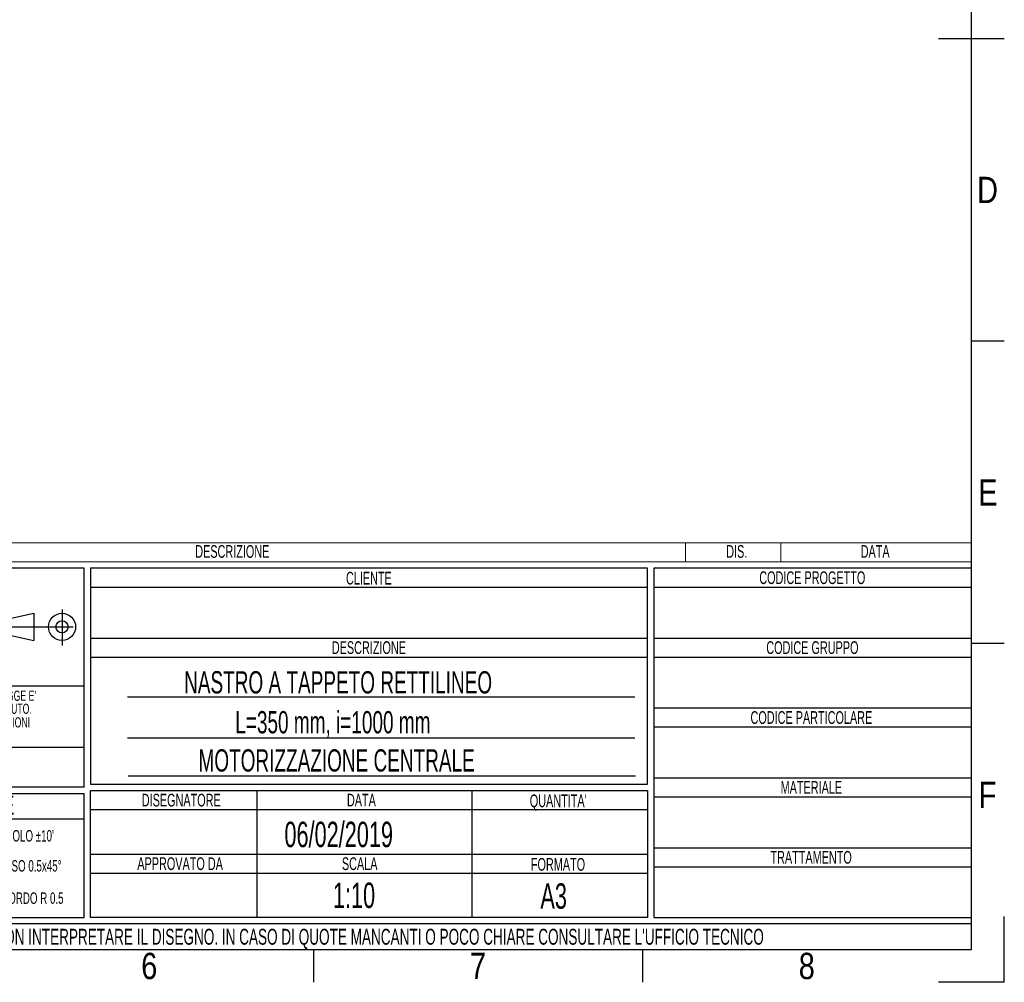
# Model space of a CAD drawing. Header units: millimetres. Extents: x 0 to 420, y 0 to 297.
# Tile 21 of 22: x 265 to 420, y 0 to 151. Entities that reach past the tile are written whole.
import ezdxf
from ezdxf.enums import TextEntityAlignment as Align

# ---------------------------------------------------------------- set-up
doc = ezdxf.new("R2010")
doc.units = ezdxf.units.MM
doc.linetypes.add('CENTERX2', pattern=[20.32, 12.7, -2.54, 2.54, -2.54])
doc.layers.add('CARTIGLIO', color=140, linetype='Continuous')
doc.styles.add('SLDTEXTSTYLE0', font='TXT', dxfattribs={"width": 0.638298})
doc.styles.add('SLDTEXTSTYLE1', font='TXT', dxfattribs={"width": 0.675})
doc.styles.add('SLDTEXTSTYLE2', font='TXT', dxfattribs={"width": 0.821468})

# ---------------------------------------------------------------- blocks, each defined once
blk = doc.blocks.new('SW_NOTE_0')
at = {"layer": 'CARTIGLIO', "color": 0, "insert": (7.53, 2.58), "char_height": 2, "attachment_point": 2, "style": 'SLDTEXTSTYLE0'}
blk.add_mtext('TRATTAMENTO', dxfattribs=at)
blk = doc.blocks.new('SW_NOTE_0_1')
at = {"layer": 'CARTIGLIO', "color": 0, "insert": (85.41, 3.22), "char_height": 2.5, "attachment_point": 2, "style": 'SLDTEXTSTYLE0'}
blk.add_mtext("ATTENZIONE: NON INTERPRETARE IL DISEGNO. IN CASO DI QUOTE MANCANTI O POCO CHIARE CONSULTARE L'UFFICIO TECNICO", dxfattribs=at)
blk = doc.blocks.new('SW_NOTE_0_2')
at = {"layer": 'CARTIGLIO', "color": 0, "insert": (3.51, 2.58), "char_height": 2, "attachment_point": 2, "style": 'SLDTEXTSTYLE0'}
blk.add_mtext('SCALA', dxfattribs=at)
blk = doc.blocks.new('SW_NOTE_0_3')
at = {"layer": 'CARTIGLIO', "color": 0, "insert": (8.67, 2.58), "char_height": 2, "attachment_point": 2, "style": 'SLDTEXTSTYLE0'}
blk.add_mtext('APPROVATO DA', dxfattribs=at)
blk = doc.blocks.new('SW_NOTE_0_4')
at = {"layer": 'CARTIGLIO', "color": 0, "insert": (5.4, 2.58), "char_height": 2, "attachment_point": 2, "style": 'SLDTEXTSTYLE0'}
blk.add_mtext('FORMATO', dxfattribs=at)
blk = doc.blocks.new('SW_NOTE_0_5')
at = {"layer": 'CARTIGLIO', "color": 0, "insert": (7.61, 2.58), "char_height": 2, "attachment_point": 2, "style": 'SLDTEXTSTYLE0'}
blk.add_mtext('DISEGNATORE', dxfattribs=at)
blk = doc.blocks.new('SW_NOTE_0_6')
at = {"layer": 'CARTIGLIO', "color": 0, "insert": (2.85, 2.58), "char_height": 2, "attachment_point": 2, "style": 'SLDTEXTSTYLE0'}
blk.add_mtext('DATA', dxfattribs=at)
blk = doc.blocks.new('SW_NOTE_0_7')
at = {"layer": 'CARTIGLIO', "color": 0, "insert": (5.56, 2.58), "char_height": 2, "attachment_point": 2, "style": 'SLDTEXTSTYLE0'}
blk.add_mtext("QUANTITA'", dxfattribs=at)
blk = doc.blocks.new('SW_NOTE_0_8')
at = {"layer": 'CARTIGLIO', "color": 0, "insert": (7.1, 2.58), "char_height": 2, "attachment_point": 2, "style": 'SLDTEXTSTYLE0'}
blk.add_mtext('DESCRIZIONE', dxfattribs=at)
blk = doc.blocks.new('SW_NOTE_0_9')
at = {"layer": 'CARTIGLIO', "color": 0, "insert": (4.23, 2.58), "char_height": 2, "attachment_point": 2, "style": 'SLDTEXTSTYLE0'}
blk.add_mtext('CLIENTE', dxfattribs=at)
blk = doc.blocks.new('SW_NOTE_0_10')
at = {"layer": 'CARTIGLIO', "color": 0, "insert": (5.69, 2.58), "char_height": 2, "attachment_point": 2, "style": 'SLDTEXTSTYLE0'}
blk.add_mtext('MATERIALE', dxfattribs=at)
blk = doc.blocks.new('SW_NOTE_0_11')
at = {"layer": 'CARTIGLIO', "color": 0, "insert": (12.15, 2.58), "char_height": 2, "attachment_point": 2, "style": 'SLDTEXTSTYLE0'}
blk.add_mtext('CODICE PARTICOLARE', dxfattribs=at)
blk = doc.blocks.new('SW_NOTE_0_12')
at = {"layer": 'CARTIGLIO', "color": 0, "insert": (9.55, 2.58), "char_height": 2, "attachment_point": 2, "style": 'SLDTEXTSTYLE0'}
blk.add_mtext('CODICE GRUPPO', dxfattribs=at)
blk = doc.blocks.new('SW_NOTE_0_13')
at = {"layer": 'CARTIGLIO', "color": 0, "insert": (10.69, 2.58), "char_height": 2, "attachment_point": 2, "style": 'SLDTEXTSTYLE0'}
blk.add_mtext('CODICE PROGETTO', dxfattribs=at)
blk = doc.blocks.new('SW_NOTE_0_14')
at = {"layer": 'CARTIGLIO', "color": 0, "insert": (6.68, 2.32), "char_height": 1.8, "attachment_point": 2, "style": 'SLDTEXTSTYLE0'}
blk.add_mtext("ANGOLO ±10'", dxfattribs=at)
blk = doc.blocks.new('SW_NOTE_0_15')
at = {"layer": 'CARTIGLIO', "color": 0, "insert": (23.94, 3.87), "char_height": 3, "attachment_point": 2, "style": 'SLDTEXTSTYLE0'}
blk.add_mtext('TOLLERANZE DI LAVORAZIONE', dxfattribs=at)
blk = doc.blocks.new('SW_NOTE_0_16')
at = {"layer": 'CARTIGLIO', "color": 0, "insert": (21.07, 5.8), "char_height": 4.5, "attachment_point": 2, "style": 'SLDTEXTSTYLE1'}
blk.add_mtext('CONFIDENZIALE', dxfattribs=at)
blk = doc.blocks.new('SW_NOTE_0_17')
at = {"layer": 'CARTIGLIO', "color": 0, "insert": (28.04, 2.06), "char_height": 1.6, "attachment_point": 2, "style": 'SLDTEXTSTYLE0'}
blk.add_mtext('DISEGNO ESEGUITO CON CAD NON SONO AMMESSE VARIAZIONI', dxfattribs=at)
blk = doc.blocks.new('SW_NOTE_0_18')
at = {"layer": 'CARTIGLIO', "color": 0, "insert": (27.34, 2.06), "char_height": 1.6, "attachment_point": 2, "style": 'SLDTEXTSTYLE0'}
blk.add_mtext('VIETATO RIPRODURRE O COMUNICARNE A TERZI IL CONTENUTO.', dxfattribs=at)
blk = doc.blocks.new('SW_NOTE_0_19')
at = {"layer": 'CARTIGLIO', "color": 0, "insert": (7.59, 2.32), "char_height": 1.8, "attachment_point": 2, "style": 'SLDTEXTSTYLE0'}
blk.add_mtext('SMUSSO 0.5x45°', dxfattribs=at)
blk = doc.blocks.new('SW_NOTE_0_21')
at = {"layer": 'CARTIGLIO', "color": 0, "char_height": 1.6, "attachment_point": 2, "style": 'SLDTEXTSTYLE0'}
for s, insert in [("DISEGNO DI PROPRIETA'", (10.28, 2.06)), ('ALUSIC srl', (25.45, 2.06)), (". A TERMINI DI LEGGE E'", (39.41, 2.06))]:
    blk.add_mtext(s, dxfattribs=dict(at, insert=insert))
blk = doc.blocks.new('SW_NOTE_0_22')
at = {"layer": 'CARTIGLIO', "color": 0, "insert": (8.57, 2.32), "char_height": 1.8, "attachment_point": 2, "style": 'SLDTEXTSTYLE0'}
blk.add_mtext('RACCORDO R 0.5', dxfattribs=at)
blk = doc.blocks.new('SW_NOTE_0_28')
at = {"layer": 'CARTIGLIO', "color": 0, "insert": (2.85, 2.58), "char_height": 2, "attachment_point": 2, "style": 'SLDTEXTSTYLE0'}
blk.add_mtext('DATA', dxfattribs=at)
blk = doc.blocks.new('SW_NOTE_0_29')
at = {"layer": 'CARTIGLIO', "color": 0, "insert": (7.1, 2.58), "char_height": 2, "attachment_point": 2, "style": 'SLDTEXTSTYLE0'}
blk.add_mtext('DESCRIZIONE', dxfattribs=at)
blk = doc.blocks.new('SW_NOTE_0_30')
at = {"layer": 'CARTIGLIO', "color": 0, "insert": (1.97, 2.58), "char_height": 2, "attachment_point": 2, "style": 'SLDTEXTSTYLE0'}
blk.add_mtext('DIS.', dxfattribs=at)
blk = doc.blocks.new('Cartiglio ALUSIC')
at = {"color": 161, "linetype": 'Continuous', "lineweight": 18}
for p, q in [((113.97, 154), (313.62, 154)), ((268.62, 154), (268.62, 151)), ((283.62, 154), (283.62, 151)), ((313.62, 151), (313.62, 154)), ((113.97, 151), (313.62, 151))]:
    blk.add_line(p, q, dxfattribs=at)
at = {"layer": 'CARTIGLIO'}
for p, q in [((173.97, 150), (113.97, 150)), ((173.97, 115.55), (173.97, 150)), ((262.62, 150), (174.97, 150)), ((174.97, 150), (174.97, 116)), ((262.62, 116), (262.62, 150)), ((313.62, 150), (263.62, 150)), ((263.62, 150), (263.62, 95)), ((313.62, 95), (313.62, 150)), ((174.97, 147), (262.62, 147)), ((263.62, 147), (313.62, 147)), ((160.56, 141.71), (166.06, 142.89)), ((166.06, 142.89), (166.06, 138.61)), ((160.56, 139.79), (166.06, 138.61)), ((174.97, 139), (262.62, 139)), ((263.62, 139), (313.62, 139)), ((174.97, 136), (262.62, 136)), ((263.62, 136), (313.62, 136)), ((113.97, 131.5), (173.97, 131.5)), ((260.62, 129.67), (180.8, 129.67)), ((263.62, 128), (313.62, 128)), ((263.62, 125), (313.62, 125)), ((180.8, 123.31), (260.62, 123.31)), ((173.97, 121.76), (113.97, 121.76)), ((180.92, 117.32), (260.74, 117.32)), ((263.62, 117), (313.62, 117)), ((173.97, 115.55), (113.97, 115.55)), ((174.97, 116), (262.62, 116)), ((174.97, 115), (262.62, 115)), ((174.97, 95), (174.97, 115)), ((201.14, 115), (201.14, 95)), ((234.97, 115), (234.97, 95)), ((262.62, 115), (262.62, 95)), ((113.97, 114.55), (173.97, 114.55)), ((173.97, 95), (173.97, 114.55)), ((263.62, 114), (313.62, 114)), ((174.97, 112), (262.62, 112)), ((173.96, 110.49), (113.96, 110.49)), ((263.62, 106), (313.62, 106)), ((174.97, 105), (262.62, 105)), ((263.62, 103), (313.62, 103)), ((174.97, 102), (262.62, 102)), ((113.97, 95), (173.97, 95)), ((262.62, 95), (174.97, 95)), ((263.62, 95), (313.62, 95)), ((313.62, 94), (113.97, 94)), ((313.62, 90), (313.62, 94)), ((113.97, 90), (313.62, 90))]:
    blk.add_line(p, q, dxfattribs=at)
at = {"layer": 'CARTIGLIO', "linetype": 'CENTERX2'}
for p, q in [((170.49, 143.5), (170.49, 137.84)), ((159.56, 140.75), (173.38, 140.75))]:
    blk.add_line(p, q, dxfattribs=at)
at = {"layer": 'CARTIGLIO', "linetype": 'Continuous'}
blk.add_line((113.97, 90), (313.62, 90), dxfattribs=at)
at = {"layer": 'CARTIGLIO'}
for radius in [2.14, 0.957]:
    blk.add_circle((170.49, 140.75), radius, dxfattribs=at)
at = {"layer": 'CARTIGLIO', "color": 140}
for name, p in [('SW_NOTE_0_29', (190.19, 151.04)), ('SW_NOTE_0_30', (274.72, 151.04)), ('SW_NOTE_0_28', (295.62, 151.04)), ('SW_NOTE_0_9', (214.56, 146.84)), ('SW_NOTE_0_13', (277.89, 146.91)), ('SW_NOTE_0_8', (211.69, 135.91)), ('SW_NOTE_0_12', (279.04, 135.91)), ('SW_NOTE_0_21', (118.97, 128.66)), ('SW_NOTE_0_18', (116.35, 126.61)), ('SW_NOTE_0_11', (276.28, 124.91)), ('SW_NOTE_0_17', (115.64, 124.47)), ('SW_NOTE_0_16', (122.24, 115.47)), ('SW_NOTE_0_10', (282.74, 113.91)), ('SW_NOTE_0_15', (119.54, 110.32)), ('SW_NOTE_0_5', (181.65, 111.91)), ('SW_NOTE_0_6', (214.76, 111.91)), ('SW_NOTE_0_7', (243.03, 111.8)), ('SW_NOTE_0_14', (157.6, 106.46)), ('SW_NOTE_0', (280.86, 102.91)), ('SW_NOTE_0_19', (156.67, 101.73)), ('SW_NOTE_0_3', (180.41, 101.91)), ('SW_NOTE_0_2', (213.83, 101.91)), ('SW_NOTE_0_4', (243.15, 101.8)), ('SW_NOTE_0_22', (155.63, 96.65)), ('SW_NOTE_0_1', (127.63, 90.02))]:
    blk.add_blockref(name, p, dxfattribs=at)
at = {"layer": 'CARTIGLIO', "color": 140, "style": 'SLDTEXTSTYLE0', "width": 0.638298}
for tag, height, p in [('AUTOATTR1', 3.5, (223.45, 133.7)), ('AUTOATTR2', 3.5, (221.93, 127.42)), ('AUTOATTR11', 3.5, (223.14, 121.41)), ('AUTOATTR8', 4, (219.24, 110)), ('AUTOATTR9', 4, (218.12, 100.42)), ('AUTOATTR0', 4, (249.03, 100.31))]:
    blk.add_attdef(tag, text='', height=height, dxfattribs=at).set_placement(p, align=Align.TOP_CENTER)
at = {"layer": 'CARTIGLIO', "color": 140}
for tag in ['AUTOATTR13', 'AUTOATTR12', 'AUTOATTR10', 'AUTOATTR7', 'AUTOATTR6', 'AUTOATTR5', 'AUTOATTR4', 'AUTOATTR3']:
    blk.add_attdef(tag, (0, 0), '', height=4, dxfattribs=at)

msp = doc.modelspace()

# ---------------------------------------------------------------- linework, layer by layer
at = {"layer": 'CARTIGLIO', "linetype": 'Continuous'}
for p, q in [((414.8274, 5.171), (414.8274, 291.8226)), ((409.6532, 148.4968), (420.0016, 148.4968)), ((420.0016, 100.894), (414.8274, 100.894)), ((420.0016, 53.2912), (414.8274, 53.2912)), ((420.0016, -0.0032), (420.0016, 10.3452)), ((5.1801, 5.171), (414.8274, 5.171)), ((215.1758, 5.171), (414.8274, 5.171)), ((311.3431, -0.0032), (311.3431, 5.171)), ((363.0852, -0.0032), (363.0852, 5.171)), ((420.0016, -0.0032), (409.6532, -0.0032))]:
    msp.add_line(p, q, dxfattribs=at)
at = {"layer": 'CARTIGLIO'}
msp.add_line((215.1774, 5.171), (414.8274, 5.171), dxfattribs=at)

# ---------------------------------------------------------------- block references
ref = msp.add_blockref('Cartiglio ALUSIC', (101.2063, -84.828), dxfattribs=at)
ref.add_attrib('AUTOATTR11', 'MOTORIZZAZIONE CENTRALE', dxfattribs={"color": 140, "height": 3.5, "style": 'SLDTEXTSTYLE0', "width": 0.638298}).set_placement((293.1774, 32.1118), align=Align.BOTTOM_LEFT)
ref.add_attrib('AUTOATTR9', '1:10', dxfattribs={"color": 140, "height": 4, "style": 'SLDTEXTSTYLE0', "width": 0.638298}).set_placement((314.3285, 10.486), align=Align.BOTTOM_LEFT)
ref.add_attrib('AUTOATTR8', '06/02/2019', dxfattribs={"color": 140, "height": 4, "style": 'SLDTEXTSTYLE0', "width": 0.638298}).set_placement((306.7007, 20.0651), align=Align.BOTTOM_LEFT)
ref.add_attrib('AUTOATTR2', 'L=350 mm, i=1000 mm', dxfattribs={"color": 140, "height": 3.5, "style": 'SLDTEXTSTYLE0', "width": 0.638298}).set_placement((298.9635, 38.123), align=Align.BOTTOM_LEFT)
ref.add_attrib('AUTOATTR1', 'NASTRO A TAPPETO RETTILINEO', dxfattribs={"color": 140, "height": 3.5, "style": 'SLDTEXTSTYLE0', "width": 0.638298}).set_placement((290.9135, 44.4016), align=Align.BOTTOM_LEFT)
ref.add_attrib('AUTOATTR0', 'A3', dxfattribs={"color": 140, "height": 4, "style": 'SLDTEXTSTYLE0', "width": 0.638298}).set_placement((346.9888, 10.3744), align=Align.BOTTOM_LEFT)

# ---------------------------------------------------------------- texts
at = {"layer": 'CARTIGLIO', "char_height": 4.1394, "attachment_point": 2, "style": 'SLDTEXTSTYLE2'}
for s, insert in [('D', (417.3655, 126.7486)), ('E', (417.4255, 79.1458)), ('F', (417.3682, 31.543)), ('6', (285.4283, 4.6371)), ('8', (388.9127, 4.6371)), ('7', (337.1705, 4.6371))]:
    msp.add_mtext(s, dxfattribs=dict(at, insert=insert))

doc.saveas('drawing.dxf')
